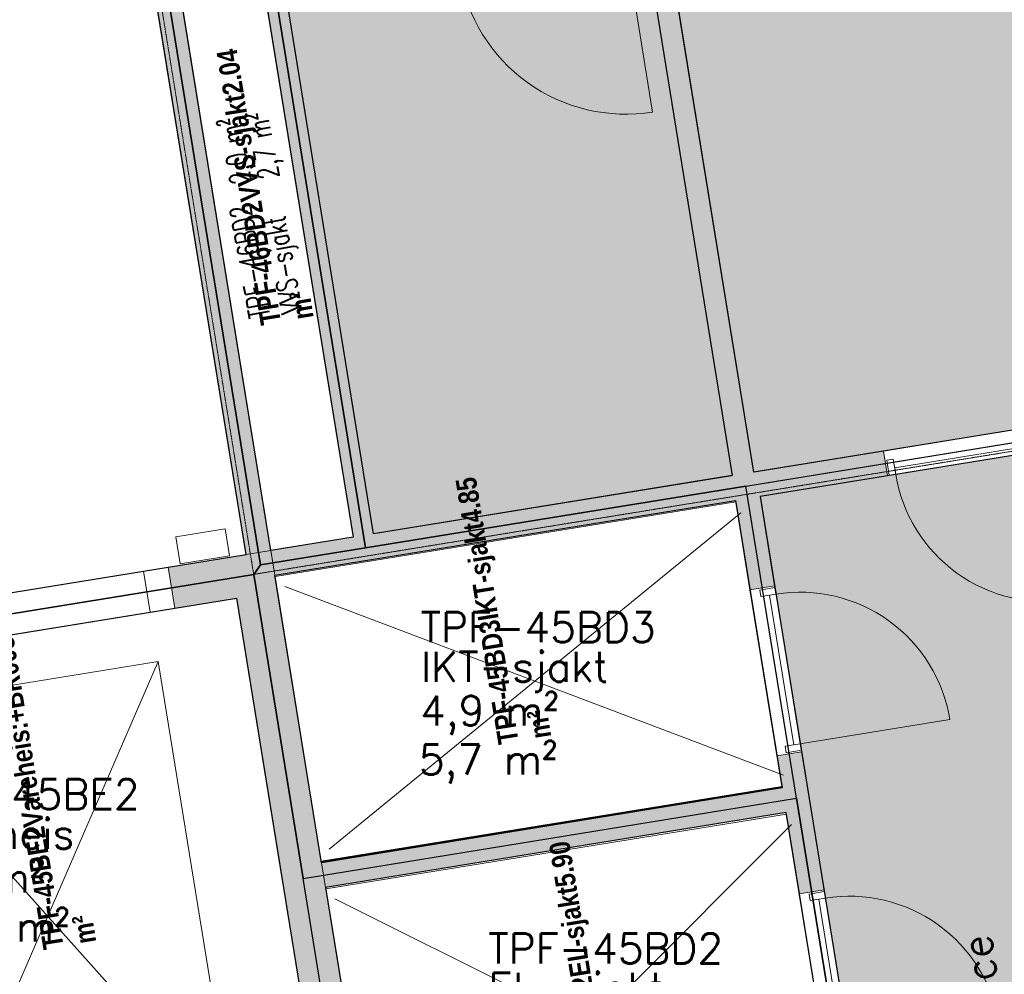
# Model space of a CAD drawing. Header units: millimetres. Extents: x 344773 to 395309, y 816588 to 874127.
# Tile 11 of 25: x 369502 to 375416, y 838777 to 844511. Entities that reach past the tile are written whole.
import ezdxf
from ezdxf.enums import TextEntityAlignment as Align

# ---------------------------------------------------------------- set-up
doc = ezdxf.new("R2010")
doc.units = ezdxf.units.MM
doc.linetypes.add('System - Akser', pattern=[7.2, 4.8, -0.8, 0.8, -0.8])
for name, color, linetype, lineweight in [('0-1', 7, 'Continuous', 5), ('A-AREA-BNDY', 1, 'Continuous', 5), ('A-AREA-IDEN', 2, 'Continuous', 5), ('A-DETL-THIN', 151, 'Continuous', 5), ('A-DOOR-1', 50, 'Continuous', 5), ('A-DOOR-2', 7, 'Continuous', 5), ('A-DOOR-FRAM-1', 10, 'Continuous', 9), ('A-FLOR-1', 8, 'Continuous', 5), ('A-WALL-1', 7, 'Continuous', 5), ('A-WALL-PATT-1', 7, 'Continuous', 5), ('A862-NA', 7, 'Continuous', 5), ('A862-NR', 255, 'Continuous', 5), ('I-WALL-1', 10, 'Continuous', 9), ('Q-SPCQ-1', 7, 'Continuous', 5), ('S-GRID-1', 1, 'System - Akser', 5)]:
    doc.layers.add(name, color=color, linetype=linetype, lineweight=lineweight)
doc.layers.add('A200-14_Kiosk', color=7, linetype='Continuous', lineweight=5, true_color=0xc7d6ef)
doc.layers.add('A200-18', color=7, linetype='Continuous', lineweight=5, true_color=0x758c9b)
for name, color, linetype in [('A861 soner', 7, 'Continuous'), ('A862-B-RLin', 1, 'Continuous'), ('A862-B-T', 1, 'Continuous'), ('A862-N-T', 4, 'Continuous')]:
    doc.layers.add(name, color=color, linetype=linetype)
doc.layers.add('A862-N-RLin', color=7, linetype='Continuous', plot=False)
doc.styles.add('Arial Narrow_B', font='ARIALNB.TTF', dxfattribs={"height": 122.891104})
doc.styles.add('ROMANS', font='ROMANS.SHX')

# ---------------------------------------------------------------- blocks, each defined once
blk = doc.blocks.new('Arkiv_0.975_234', base_point=(302896.2, 40813.4))
at = {"linetype": 'Continuous', "flags": 1}
for tag in ['floor_f', 'ROOM_WALLS_SURF', 'ROOM_DOORS_SURF', 'ROOM_WINDS_SURF', 'ROOM_BASELEV', 'ROOM_HEIGHT', 'ROOM_NET_AREA', 'ROOM_REDUCED_AREA', 'ROOM_CALC_AREA', 'ROOM_VOLUME']:
    blk.add_attdef(tag, text='', height=2000, dxfattribs=at).set_placement((302896.2, 39780.3), align=Align.BOTTOM_LEFT)
at = {"layer": 'A862-B-T', "linetype": 'Continuous'}
blk.add_attdef('Bruttoareal', text='', height=2000, dxfattribs=at).set_placement((302896.2, 39780.3), align=Align.BOTTOM_LEFT)
at = {"layer": 'A862-N-T', "color": 2}
blk.add_attdef('Nettoareal', text='', height=125, dxfattribs=at).set_placement((302614.3, 40514.5), align=Align.BOTTOM_LEFT)
at = {"layer": 'A862-NA', "color": 1}
blk.add_attdef('ROOM_NAME', text='', height=125, dxfattribs=at).set_placement((302614.3, 40702), align=Align.BOTTOM_LEFT)
at = {"layer": 'A862-NR'}
blk.add_attdef('ROOM_NUMBER', text='', height=125, dxfattribs=at).set_placement((302614.3, 40889.5), align=Align.BOTTOM_LEFT)
blk = doc.blocks.new('A200 - Slagdør - Enfløyet - A244 - DI_LSO - 0990 x 2190 mm-23850886-ENBR-80052-AA1-TOF-200-0002_2D')
at = {"layer": 'A-DOOR-1'}
for p, q in [((369.7, 985), (369.7, 75)), ((-540.3, 75), (-540.3, 35)), ((369.7, 75), (-540.3, 75)), ((369.7, 75), (369.7, -17)), ((369.7, 35), (369.7, 75)), ((-540.3, 35), (369.7, 35))]:
    blk.add_line(p, q, dxfattribs=at)
blk.add_arc((369.7, 75), 910, 90, 180, dxfattribs=at)
at = {"layer": 'A-DOOR-2'}
blk.add_line((-540.3, 75), (-540.3, -17), dxfattribs=at)
at = {"layer": 'A-DOOR-FRAM-1'}
for p, q in [((-580.3, -17), (-580.3, 75)), ((-580.3, 75), (-540.3, 75)), ((369.7, 75), (409.7, 75)), ((409.7, 75), (409.7, -17)), ((-540.3, -17), (-580.3, -17)), ((409.7, -17), (369.7, -17))]:
    blk.add_line(p, q, dxfattribs=at)
blk = doc.blocks.new('A200 - Slagdør - Enfløyet - A244 - DI_LSO - 0990 x 2190 mm-23850900-ENBR-80052-AA1-TOF-200-0002_2D')
at = {"layer": 'A-DOOR-1'}
for p, q in [((369.7, -75), (369.7, 17)), ((-540.3, -35), (369.7, -35)), ((-540.3, -75), (-540.3, -35)), ((369.7, -35), (369.7, -75)), ((369.7, -75), (-540.3, -75)), ((369.7, -985), (369.7, -75))]:
    blk.add_line(p, q, dxfattribs=at)
blk.add_arc((369.7, -75), 910, 180, 270, dxfattribs=at)
at = {"layer": 'A-DOOR-2'}
blk.add_line((-540.3, -75), (-540.3, 17), dxfattribs=at)
at = {"layer": 'A-DOOR-FRAM-1'}
for p, q in [((-540.3, 17), (-580.3, 17)), ((-580.3, 17), (-580.3, -75)), ((409.7, 17), (369.7, 17)), ((409.7, -75), (409.7, 17)), ((-580.3, -75), (-540.3, -75)), ((369.7, -75), (409.7, -75))]:
    blk.add_line(p, q, dxfattribs=at)
blk = doc.blocks.new('A290_appartatskap - A290_appartatskap-23968399-ENBR-80052-AA1-TOF-200-0002_2D')
at = {"layer": 'Q-SPCQ-1'}
for p, q in [((-100, 65), (200, 65)), ((-100, -100), (-100, 65)), ((200, 65), (200, -100)), ((200, -100), (-100, -100))]:
    blk.add_line(p, q, dxfattribs=at)
blk = doc.blocks.new('A290 - VareHeis 1800x2810 - 1800 - A290 - Vareheis  1800 x 2810 åpning 1800-23931564-ENBR-80052-AA1-TOF-200-0002_2D')
at = {"layer": 'Q-SPCQ-1'}
for p, q in [((1025, 3235), (-775, 425)), ((-775, 3235), (1025, 425)), ((-775, 3235), (-775, 425)), ((1025, 3235), (-775, 3235)), ((1025, 425), (1025, 3235)), ((-775, 425), (1025, 425)), ((-925, -125), (-925, 125)), ((-925, 125), (1175, 125)), ((-925, -125), (-925, 125)), ((-925, 125), (1175, 125)), ((-775, -125), (-775, 125)), ((1025, -125), (1025, 125)), ((1175, -125), (1175, 125)), ((1175, -125), (1175, 125)), ((-925, -125), (1175, -125)), ((1175, -125), (-925, -125))]:
    blk.add_line(p, q, dxfattribs=at)
blk = doc.blocks.new('A200 - Slagdør - Enfløyet - A244 - DI_LTO - 1090 x 2090 mm _KA_-32801000-ENBR-80052-AA1-TOF-200-0002_2D')
at = {"layer": 'A-DOOR-1'}
for p, q in [((419.7, -65), (419.7, 27)), ((-590.3, -25), (419.7, -25)), ((-590.3, -65), (-590.3, -25)), ((419.7, -25), (419.7, -65)), ((419.7, -65), (-590.3, -65)), ((419.7, -1075), (419.7, -65))]:
    blk.add_line(p, q, dxfattribs=at)
blk.add_arc((419.7, -65), 1010, 180, 270, dxfattribs=at)
at = {"layer": 'A-DOOR-2'}
blk.add_line((-590.3, -65), (-590.3, 27), dxfattribs=at)
at = {"layer": 'A-DOOR-FRAM-1'}
for p, q in [((-590.3, 27), (-630.3, 27)), ((-630.3, 27), (-630.3, -65)), ((459.7, 27), (419.7, 27)), ((459.7, -65), (459.7, 27)), ((-630.3, -65), (-590.3, -65)), ((419.7, -65), (459.7, -65))]:
    blk.add_line(p, q, dxfattribs=at)

msp = doc.modelspace()

# ---------------------------------------------------------------- hatches: boundary and pattern name
at = {"layer": 'A-WALL-PATT-1'}
for points in [[(370955.7, 845564), (370832.3, 845544), (371504.5, 841403.2), (371627.9, 841423.2), (371224.8, 843906)], [(371010.9, 841323), (370362.8, 845315.8), (370214.7, 845291.7), (370862.9, 841299)], [(373910.5, 841793.7), (373390.9, 844994.3), (373262.6, 844973.5), (373782.2, 841772.9)], [(373777, 841772.1), (371010.9, 841323), (371035, 841175), (373801, 841624)], [(374229.5, 839920.7), (371315.4, 839447.6), (371339.4, 839299.5), (374253.5, 839772.6)]]:
    msp.add_hatch(color=256, dxfattribs=at).paths.add_polyline_path(points, flags=0)
h = msp.add_hatch(color=256, dxfattribs=at)
h.paths.add_polyline_path([(376448, 842205.7), (375687.2, 842082.2), (375711.3, 841934.1), (376349, 842038.8), (376345.6, 842046), (376341.8, 842086), (376353.7, 842124.3), (376371.5, 842148.2), (376394.8, 842165.7), (376424.3, 842176), (376445.3, 842179.4), (376446.1, 842187.1)], flags=0)
h.paths.add_polyline_path([(374690.3, 841920.3), (373925, 841796.1), (373949.1, 841648), (374714.3, 841772.3)], flags=0)
h = msp.add_hatch(color=256, dxfattribs=at)
h.paths.add_polyline_path([(373949.1, 841648), (373925, 841796.1), (373777, 841772.1), (373888.3, 841086), (374036.4, 841110.1)], flags=0)
h.paths.add_polyline_path([(374229.5, 839920.7), (374198.2, 840113.1), (374050.2, 840089.1), (374081.4, 839896.6)], flags=0)
h = msp.add_hatch(color=256, dxfattribs=at)
h.paths.add_polyline_path([(370804.2, 841036.2), (370764.2, 841283), (370394, 841222.9), (370434.1, 840976.1)], flags=0)
h.paths.add_polyline_path([(368361.2, 840639.6), (368321.1, 840886.4), (367704.2, 840786.3), (367744.3, 840539.5), (367991, 840579.5)], flags=0)
h = msp.add_hatch(color=256, dxfattribs=at)
h.paths.add_polyline_path([(371357, 837630.8), (371397.1, 837384), (371643.6, 837424)], flags=0)
h.paths.add_polyline_path([(371035, 841175), (371010.9, 841323), (370764.2, 841283), (371357, 837630.8), (371643.9, 837424.1), (371315.4, 839447.6)], flags=0)
h = msp.add_hatch(color=256, dxfattribs=at)
h.paths.add_polyline_path([(374311.3, 839416.8), (374253.5, 839772.6), (374105.5, 839748.6), (374184.8, 839260), (374332.8, 839284)], flags=0)
h.paths.add_polyline_path([(374599.2, 837643.2), (374494.7, 838287), (374346.6, 838263), (374451.1, 837619.2)], flags=0)
at = {"layer": 'A200-14_Kiosk'}
msp.add_hatch(color=256, dxfattribs=at).paths.add_polyline_path([(371627.9, 841423.2), (373851, 841784.1), (375883.4, 842114), (375887.1, 842150.7), (376029.6, 843559.1), (376159, 843546), (376016.2, 842135.6), (376266.9, 842176.3), (376448, 842205.7), (376458.8, 842312.2), (376482.5, 842546.4), (376483.4, 842555.9), (376579.3, 843503.5), (376773.7, 843483.8), (376774.7, 843493.7), (377494.2, 850602.4), (377290.2, 850623.1), (377329.3, 851009), (377339.2, 851008), (377358.1, 851194.3), (377209.1, 851209.4), (377234, 851455.6), (377383.1, 851540.5), (377422.1, 851926.4), (377626.1, 851905.8), (377950.2, 855108.3), (377959.3, 855622.4), (377883, 856130.8), (377723.4, 856619.5), (377485, 857075), (377174.5, 857484.6), (376800.3, 857837.2), (376372.8, 858122.7), (375903.9, 858333.5), (375406.5, 858463.6), (374894.5, 858509.4), (374381.9, 858469.8), (374381.4, 858469.7), (374380.8, 858469.6), (374380.7, 858470.1), (369244.1, 857636.3), (369277, 857433.9), (368894.1, 857371.8), (368892.6, 857381.1), (368416.7, 857303.9), (369377.3, 851386.3), (369565.8, 850225), (369602.6, 849998.5), (370338.7, 845463.8), (370955.7, 845564)])
at = {"layer": 'A200-18'}
msp.add_hatch(color=256, dxfattribs=at).paths.add_polyline_path([(373949.1, 841648), (373950.8, 841637.6), (374227.8, 839931.1), (374241.5, 839846.6), (374255.2, 839762.1), (374597.5, 837653.7), (374610.2, 837575.4), (375177.3, 834082.1), (376394.9, 834279.7), (377007.4, 840330.9), (376266.1, 840405.9), (376416.1, 841887.2), (376269.9, 842024.8), (376042.3, 841987.8), (375906.2, 841965.8)])

# ---------------------------------------------------------------- linework, layer by layer
at = {"layer": 'A-AREA-BNDY', "flags": 128}
for points in [[(371010.9, 841323), (371504.5, 841403.2), (370852.3, 845420.6), (370358.8, 845340.5)], [(367704.2, 840786.3), (370862.9, 841299), (370214.7, 845291.7), (370193.4, 845288.3), (365086.8, 844459.3), (365674.1, 840841.7), (365822.2, 840865.7), (365927.9, 840214.2), (365779.9, 840190.2), (365995.4, 838862.6), (367964.6, 839182.3)], [(373949.1, 841648), (373950.8, 841637.6), (374227.8, 839931.1), (374241.5, 839846.6), (374255.2, 839762.1), (374597.5, 837653.7), (374610.2, 837575.4), (375177.3, 834082.1), (376394.9, 834279.7), (377007.4, 840330.9), (376266.1, 840405.9), (376416.1, 841887.2), (376269.9, 842024.8), (376042.3, 841987.8), (375906.2, 841965.8)], [(371036.4, 841166.1), (371313.9, 839456.5), (374080, 839905.5), (373802.5, 841615.1)], [(370804.2, 841036.2), (367991, 840579.5), (368211.4, 839222.3), (368431.7, 837865.1), (368543.9, 837174.1), (368976.9, 837244.4), (371357, 837630.8), (371094.3, 839249), (371066.9, 839418)], [(371340.9, 839290.7), (371623.8, 837547.5), (371623.6, 837547.4), (371648.1, 837396.4), (371683.4, 837179), (374449.7, 837628.1), (374106.9, 839739.7)]]:
    msp.add_lwpolyline(points, close=True, dxfattribs=at)
at = {"layer": 'A-DETL-THIN'}
for p, q in [((371360.7, 839529.7), (373834, 841548.4)), ((374089.8, 839972.8), (371094.3, 841107.4)), ((371719.2, 837257.8), (374137.9, 839676.6)), ((374458.4, 837702.5), (371395.9, 839231.5))]:
    msp.add_line(p, q, dxfattribs=at)
at = {"layer": 'A-FLOR-1'}
for p, q in [((374690.3, 841920.3), (375687.2, 842082.2)), ((374763.7, 841780.3), (374714.3, 841772.3)), ((373802.5, 841615.1), (371036.4, 841166.1)), ((374036.4, 841110.1), (374044.4, 841060.7)), ((374050.2, 840089.1), (373888.3, 841086)), ((374190.2, 840162.5), (374198.2, 840113.1)), ((371314.4, 839452), (374080.7, 839901.1)), ((374106.9, 839739.7), (371340.9, 839290.7)), ((374332.8, 839284), (374340.8, 839234.6)), ((374346.6, 838263), (374184.8, 839260))]:
    msp.add_line(p, q, dxfattribs=at)
at = {"layer": 'A-WALL-1'}
for p, q in [((371035, 841175), (371010.9, 841323)), ((371010.9, 841323), (371035, 841175)), ((371339.4, 839299.5), (371315.4, 839447.6)), ((371315.4, 839447.6), (371339.4, 839299.5))]:
    msp.add_line(p, q, dxfattribs=at)
at = {"layer": 'A862-B-RLin', "flags": 128}
msp.add_lwpolyline([(368319.2, 857374.1), (370264.9, 845388.5), (370270.8, 845383.2), (370274.7, 845390.1), (370904.2, 845491), (371578.2, 841339.1), (373863, 841710.1), (376527.1, 842143.3), (376598.2, 842845.9), (376663.9, 843494.9), (376748.5, 843486.3), (376773.3, 843483.8), (376773.5, 843483.8), (376774.5, 843493.8), (377499.5, 850657.2)], dxfattribs=at)
for points in [[(370904.2, 845491), (370274.7, 845390.1), (370270.8, 845383.2), (370276.7, 845377.8), (370948.9, 841237), (371578.2, 841339.1)], [(364990.9, 844519.7), (365470.4, 841565.9), (365544.5, 841577.9), (365709.1, 840563.7), (365745.2, 840341.6), (365666.2, 840328.8), (365910.1, 838848.7), (365992.6, 838862.1), (366182.9, 838893), (366202.7, 838896.2), (367900.4, 839171.8), (367920.2, 839175), (367964.6, 839182.3), (368088, 839202.2), (367847.6, 840682.9), (370907.6, 841179.6), (370948.9, 841237), (370276.7, 845377.8), (370270.8, 845383.2), (370266.9, 845376.2)], [(375942, 842047.7), (376527.1, 842143.3), (376358.3, 840472), (377089.5, 840398), (376463.7, 834214.9), (375121.4, 833997), (374542.3, 837564.3), (374536.2, 837563.3), (374167.5, 839834.6), (373863, 841710.1)], [(374167.5, 839834.6), (373863, 841710.1), (371578.2, 841339.1), (370948.9, 841237), (370907.6, 841179.6), (371204, 839353.5)], [(367847.6, 840682.9), (368440.5, 837030.7), (368997, 837121), (371500.3, 837527.4), (371204, 839353.5), (370907.6, 841179.6)], [(371500.3, 837527.4), (371204, 839353.5), (374167.5, 839834.6), (374536.2, 837563.3), (371640.7, 837093.2), (371568.1, 837538.4)]]:
    msp.add_lwpolyline(points, close=True, dxfattribs=at)
at = {"layer": 'A862-N-RLin', "flags": 128}
for points in [[(377500.3, 850667.1), (376773.3, 843483.8), (376748.5, 843486.4), (376663.9, 843494.9), (376579.3, 843503.5), (376448, 842205.7), (376016.2, 842135.6), (376159, 843546), (376029.6, 843559.1), (375883.4, 842114), (373910.5, 841793.7), (373390.9, 844994.3)], [(373262.6, 844973.5), (373782.2, 841772.9), (371627.9, 841423.2), (370976.1, 845438.1)]]:
    msp.add_lwpolyline(points, dxfattribs=at)
for points in [[(371504.5, 841403.2), (371010.9, 841323), (370358.8, 845340.5), (370852.3, 845420.6)], [(370862.9, 841299), (370214.7, 845291.7), (365086.8, 844459.3), (365674.1, 840841.7), (365822.2, 840865.7), (365927.9, 840214.2), (365775, 840189.4), (365992.6, 838862.1), (366182.9, 838893), (366202.7, 838896.2), (367900.4, 839171.8), (367920.2, 839175), (367964.6, 839182.3), (367704.2, 840786.3)], [(374081.4, 839896.6), (371315.4, 839447.6), (371035, 841175), (373801, 841624)], [(371357, 837630.8), (368543.9, 837174.1), (367991, 840579.5), (370804.2, 841036.2)], [(374105.5, 839748.6), (371339.4, 839299.5), (371684.8, 837170.1), (374451.1, 837619.2)]]:
    msp.add_lwpolyline(points, close=True, dxfattribs=at)
msp.add_lwpolyline([(376394.9, 834279.7), (377007.4, 840330.9), (376435.3, 840388.8), (376413.8, 840176.2), (376244.6, 840193.3), (376425.3, 841978.4, -0.261777), (376348.1, 842038.7), (375711.3, 841934.1), (374714.3, 841772.3), (373949.1, 841648), (375177.3, 834082.1)], format="xyb", close=True, dxfattribs=at)
at = {"layer": 'I-WALL-1'}
for p, q in [((371627.9, 841423.2), (370955.7, 845564)), ((370852.3, 845420.6), (371504.5, 841403.2)), ((371010.9, 841323), (370362.8, 845315.8)), ((370214.7, 845291.7), (370862.9, 841299)), ((373262.6, 844973.5), (373782.2, 841772.9)), ((373910.5, 841793.7), (373390.9, 844994.3)), ((374690.3, 841920.3), (373925, 841796.1)), ((374714.3, 841772.3), (374690.3, 841920.3)), ((373777, 841772.1), (371627.9, 841423.2)), ((373782.2, 841772.9), (373777, 841772.1)), ((373925, 841796.1), (373910.5, 841793.7)), ((373949.1, 841648), (374714.3, 841772.3)), ((374036.4, 841110.1), (373949.1, 841648)), ((371035, 841175), (373801, 841624)), ((373801, 841624), (373888.3, 841086)), ((371504.5, 841403.2), (371010.9, 841323)), ((370764.2, 841283), (370394, 841222.9)), ((371010.9, 841323), (370764.2, 841283)), ((370862.9, 841299), (371010.9, 841323)), ((371315.4, 839447.6), (371035, 841175)), ((373888.3, 841086), (374036.4, 841110.1)), ((370434.1, 840976.1), (370804.2, 841036.2)), ((370804.2, 841036.2), (371357, 837630.8)), ((374198.2, 840113.1), (374050.2, 840089.1)), ((374050.2, 840089.1), (374081.4, 839896.6)), ((374229.5, 839920.7), (374198.2, 840113.1)), ((374253.5, 839772.6), (374229.5, 839920.7)), ((374081.4, 839896.6), (371315.4, 839447.6)), ((371339.4, 839299.5), (374105.5, 839748.6)), ((374105.5, 839748.6), (374184.8, 839260)), ((374332.8, 839284), (374253.5, 839772.6)), ((371643.9, 837424.1), (371339.4, 839299.5)), ((374184.8, 839260), (374332.8, 839284))]:
    msp.add_line(p, q, dxfattribs=at)
at = {"layer": 'S-GRID-1'}
for p, q in [((374490.3, 819109.5), (366098.6, 870803.4)), ((355377.3, 838658.5), (391380.8, 844503.1))]:
    msp.add_line(p, q, dxfattribs=at)

# ---------------------------------------------------------------- block references
at = {"layer": '0-1'}
for name, p, rotation in [('A200 - Slagdør - Enfløyet - A244 - DI_LTO - 1090 x 2090 mm _KA_-32801000-ENBR-80052-AA1-TOF-200-0002_2D', (372717, 844950.8), 9.220612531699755), ('A200 - Slagdør - Enfløyet - A244 - DI_LSO - 0990 x 2190 mm-23850900-ENBR-80052-AA1-TOF-200-0002_2D', (375284.9, 841940.9), 9.220612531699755), ('A290_appartatskap - A290_appartatskap-23968399-ENBR-80052-AA1-TOF-200-0002_2D', (370653.8, 841338.5), 189.2206125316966), ('A290 - VareHeis 1800x2810 - 1800 - A290 - Vareheis  1800 x 2810 åpning 1800-23931564-ENBR-80052-AA1-TOF-200-0002_2D', (369501, 840951.3), 189.2206125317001), ('A200 - Slagdør - Enfløyet - A244 - DI_LSO - 0990 x 2190 mm-23850886-ENBR-80052-AA1-TOF-200-0002_2D', (374057, 840515.4), 279.2206125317), ('A200 - Slagdør - Enfløyet - A244 - DI_LSO - 0990 x 2190 mm-23850886-ENBR-80052-AA1-TOF-200-0002_2D', (374353.4, 838689.3), 279.2206125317)]:
    msp.add_blockref(name, p, dxfattribs=dict(at, rotation=rotation))
at = {"layer": 'A861 soner', "linetype": 'Continuous'}
ref = msp.add_blockref('Arkiv_0.975_234', (371137.9, 843008.2), dxfattribs=dict(at, rotation=100.2986240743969))
ref.add_attrib('ROOM_NAME', 'VVS-sjakt', dxfattribs={"layer": 'A862-NA', "color": 1, "height": 125, "rotation": 100.29862, "style": 'ROMANS', "width": 0.7}).set_placement((371235.9, 842766.6), align=Align.BOTTOM_LEFT)
ref.add_attrib('ROOM_NUMBER', 'TPF-46BD2', dxfattribs={"layer": 'A862-NR', "height": 125, "rotation": 100.29862, "style": 'ROMANS', "width": 0.7}).set_placement((371045.3, 842738.3), align=Align.BOTTOM_LEFT)
ref.add_attrib('Nettoareal', '2,0 m²', dxfattribs={"layer": 'A862-N-T', "height": 125, "rotation": 100.29862, "style": 'ROMANS', "width": 0.7}).set_placement((370931.2, 843542.4), align=Align.BOTTOM_LEFT)
ref.add_attrib('Bruttoareal', '2,7 m²', dxfattribs={"layer": 'A862-B-T', "linetype": 'Continuous', "height": 125, "rotation": 100.29862, "style": 'ROMANS', "width": 0.7}).set_placement((371099.6, 843573.9), align=Align.BOTTOM_LEFT)
ref = msp.add_blockref('Arkiv_0.975_234', (372193.5, 840592.4), dxfattribs=at)
ref.add_attrib('ROOM_NAME', 'IKT-sjakt', dxfattribs={"layer": 'A862-NA', "color": 1, "height": 180, "style": 'ROMANS'}).set_placement((371911.7, 840481), align=Align.BOTTOM_LEFT)
ref.add_attrib('ROOM_NUMBER', 'TPF-45BD3', dxfattribs={"layer": 'A862-NR', "height": 180, "style": 'ROMANS'}).set_placement((371909.4, 840718.3), align=Align.BOTTOM_LEFT)
ref.add_attrib('Nettoareal', '4,9 m²', dxfattribs={"layer": 'A862-N-T', "height": 180, "style": 'ROMANS'}).set_placement((371907.7, 840216.9), align=Align.BOTTOM_LEFT)
ref.add_attrib('Bruttoareal', '5,7 m²', dxfattribs={"layer": 'A862-B-T', "linetype": 'Continuous', "height": 180, "style": 'ROMANS'}).set_placement((371899.6, 839923.4), align=Align.BOTTOM_LEFT)
ref = msp.add_blockref('Arkiv_0.975_234', (369110.1, 839589.4), dxfattribs=at)
ref.add_attrib('ROOM_NAME', 'Vareheis', dxfattribs={"layer": 'A862-NA', "color": 1, "height": 180, "style": 'ROMANS'}).set_placement((368828.3, 839478), align=Align.BOTTOM_LEFT)
ref.add_attrib('ROOM_NUMBER', 'TPF-45BE2', dxfattribs={"layer": 'A862-NR', "height": 180, "style": 'ROMANS'}).set_placement((368826, 839715.4), align=Align.BOTTOM_LEFT)
ref.add_attrib('Nettoareal', '9,8 m²', dxfattribs={"layer": 'A862-N-T', "height": 180, "style": 'ROMANS'}).set_placement((368824.3, 839214), align=Align.BOTTOM_LEFT)
ref.add_attrib('Bruttoareal', '11,5 m²', dxfattribs={"layer": 'A862-B-T', "linetype": 'Continuous', "height": 180, "style": 'ROMANS'}).set_placement((368816.2, 838920.4), align=Align.BOTTOM_LEFT)
ref = msp.add_blockref('Arkiv_0.975_234', (372599.6, 838663.2), dxfattribs=at)
ref.add_attrib('ROOM_NAME', 'EL-sjakt', dxfattribs={"layer": 'A862-NA', "color": 1, "height": 180, "style": 'ROMANS'}).set_placement((372317.7, 838551.7), align=Align.BOTTOM_LEFT)
ref.add_attrib('ROOM_NUMBER', 'TPF-45BD2', dxfattribs={"layer": 'A862-NR', "height": 180, "style": 'ROMANS'}).set_placement((372315.4, 838789.1), align=Align.BOTTOM_LEFT)
ref.add_attrib('Nettoareal', '6,0 m²', dxfattribs={"layer": 'A862-N-T', "height": 180, "style": 'ROMANS'}).set_placement((372313.7, 838287.7), align=Align.BOTTOM_LEFT)
ref.add_attrib('Bruttoareal', '6,9 m²', dxfattribs={"layer": 'A862-B-T', "linetype": 'Continuous', "height": 180, "style": 'ROMANS'}).set_placement((372305.6, 837994.1), align=Align.BOTTOM_LEFT)
ref = msp.add_blockref('Arkiv_0.975_234', (375573.8, 836957.3), dxfattribs=dict(at, rotation=98.20570054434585))
ref.add_attrib('ROOM_NAME', 'Reitan Convenience', dxfattribs={"layer": 'A862-NA', "color": 1, "height": 180, "rotation": 98.2057, "style": 'ROMANS'}).set_placement((375724.4, 836694.2), align=Align.BOTTOM_LEFT)
ref.add_attrib('ROOM_NUMBER', 'TPF-45BD4', dxfattribs={"layer": 'A862-NR', "height": 180, "rotation": 98.2057, "style": 'ROMANS'}).set_placement((375489.7, 836658.1), align=Align.BOTTOM_LEFT)
ref.add_attrib('Nettoareal', '16,0 m²', dxfattribs={"layer": 'A862-N-T', "height": 180, "rotation": 98.2057, "style": 'ROMANS'}).set_placement((375986.2, 836727.9), align=Align.BOTTOM_LEFT)
ref.add_attrib('Bruttoareal', '17,5 m²', dxfattribs={"layer": 'A862-B-T', "linetype": 'Continuous', "height": 180, "rotation": 98.2057, "style": 'ROMANS'}).set_placement((376278, 836761.8), align=Align.BOTTOM_LEFT)

# ---------------------------------------------------------------- texts
at = {"layer": 'A-AREA-IDEN', "char_height": 122.891, "attachment_point": 1, "rotation": 99.22061, "line_spacing_factor": 0.968724, "style": 'Arial Narrow_B'}
for s, insert, width in [(' TPF-46BD2VVS-sjakt2.04 m²', (370951.4, 842670.5), 943.5), (' TPF-45BE2Vareheis:+BR003=621.PO1319.83 m²', (369645.9, 838920.3), 1567.5), (' TPF-45BD3IKT-sjakt4.85 m²', (372378.3, 840152.8), 943.5), (' TPF-45BD2EL-sjakt5.90 m²', (372932, 838012.7), 943.5)]:
    msp.add_mtext(s, dxfattribs=dict(at, insert=insert, width=width))

doc.saveas('drawing.dxf')
